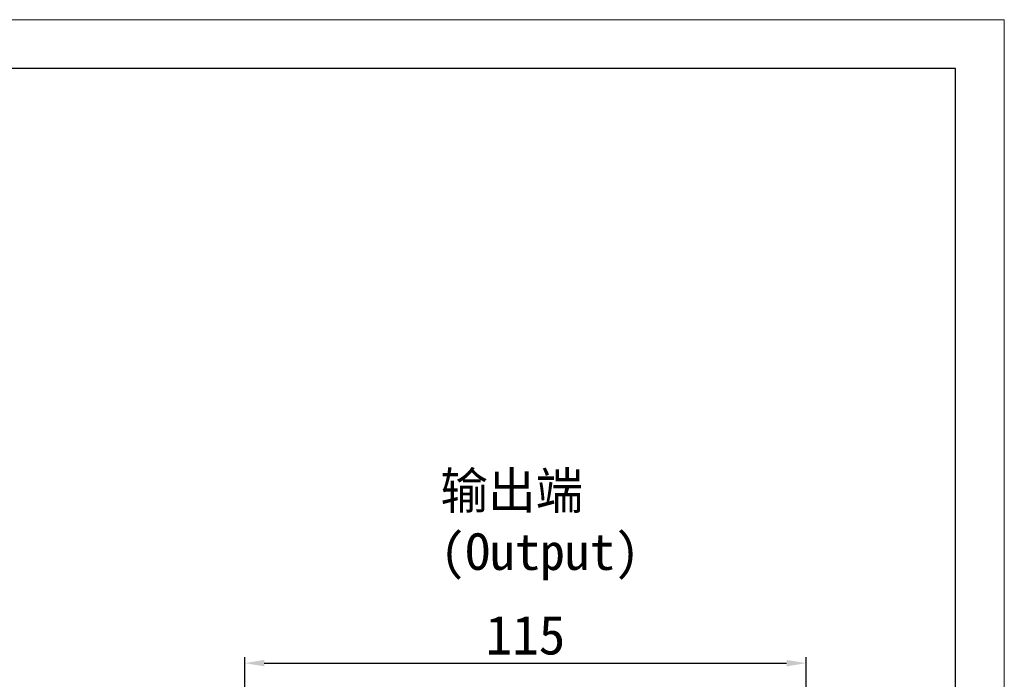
# Model space of a CAD drawing. Header units: millimetres. Extents: x 6158 to 6996, y -682 to -89.
# Tile 12 of 12: x 6794 to 6996, y -225 to -89. Entities that reach past the tile are written whole.
import ezdxf

# ---------------------------------------------------------------- set-up
doc = ezdxf.new("R2010")
doc.units = ezdxf.units.MM
doc.header["$PDSIZE"] = -5
doc.layers.get('Defpoints').update_dxf_attribs({"lineweight": 18})
for name, color, linetype, lineweight in [('图框_外框线', 7, 'Continuous', 18), ('尺寸线', 7, 'Continuous', 25), ('尺寸线层', 3, 'Continuous', 18)]:
    doc.layers.add(name, color=color, linetype=linetype, lineweight=lineweight)
doc.styles.add('工程字', font='txt')
doc.dimstyles.new('ISO-25', dxfattribs={"dimtxt": 8, "dimasz": 4, "dimexe": 1.25, "dimexo": 0.625, "dimgap": 1.7, "dimtad": 1, "dimtxsty": '工程字', "dimcen": 2, "dimdle": 8, "dimadec": 0, "dimazin": 0, "dimtfac": 1, "dimtmove": 0, "dimatfit": 3, "dimfxl": 1, "dimarcsym": 0})

# ---------------------------------------------------------------- blocks, each defined once
blk = doc.blocks.new('*D87')
at = {"layer": 'Defpoints', "color": 0}
for p in [(6955.48, -221.33), (6840.48, -244.07), (6955.48, -244.07)]:
    blk.add_point(p, dxfattribs=at)
at = {"layer": '尺寸线层', "color": 0, "lineweight": -2}
for p, q in [((6840.48, -243.07), (6840.48, -220.08)), ((6844.48, -221.33), (6951.48, -221.33)), ((6955.48, -243.07), (6955.48, -220.08))]:
    blk.add_line(p, q, dxfattribs=at)
at = {"layer": '尺寸线层', "color": 0}
for points in [[(6844.48, -220.67), (6844.48, -222), (6840.48, -221.33)], [(6951.48, -222), (6951.48, -220.67), (6955.48, -221.33)]]:
    blk.add_solid(points, dxfattribs=at)
at = {"layer": '尺寸线层', "color": 0, "insert": (6897.98, -215.63), "char_height": 8, "attachment_point": 5, "style": '工程字'}
blk.add_mtext('115', dxfattribs=at)

msp = doc.modelspace()

# ---------------------------------------------------------------- linework, layer by layer
at = {"layer": '图框_外框线', "color": 3}
msp.add_lwpolyline([(6158.3839, -681.8561), (6996.0619, -681.8561), (6996.0619, -89.4981), (6158.3839, -89.4981)], close=True, dxfattribs=at)
at = {"layer": '图框_外框线', "color": 3, "lineweight": 25}
msp.add_lwpolyline([(6208.2457, -671.8837), (6986.0895, -671.8837), (6986.0895, -99.4704), (6208.2457, -99.4704)], close=True, dxfattribs=at)

# ---------------------------------------------------------------- texts
at = {"layer": '尺寸线', "color": 0, "linetype": 'ByBlock', "insert": (6880.5476, -182.232), "char_height": 7.5, "width": 56.777479, "attachment_point": 1, "style": '工程字'}
msp.add_mtext('输出端(Output)', dxfattribs=at)

# ---------------------------------------------------------------- dimensions: what is measured, and where the dimension line sits
at = {"layer": '尺寸线层'}
dim = msp.add_linear_dim(base=(6955.475, -221.3332), p1=(6840.475, -244.069), p2=(6955.475, -244.069), dimstyle='ISO-25', override={"dimexo": 1, "dimtxsty": '工程字'}, dxfattribs=at)
dim.commit()
dim.dimension.update_dxf_attribs({"geometry": '*D87', "text_midpoint": (6897.975, -215.6332)})

doc.saveas('drawing.dxf')
